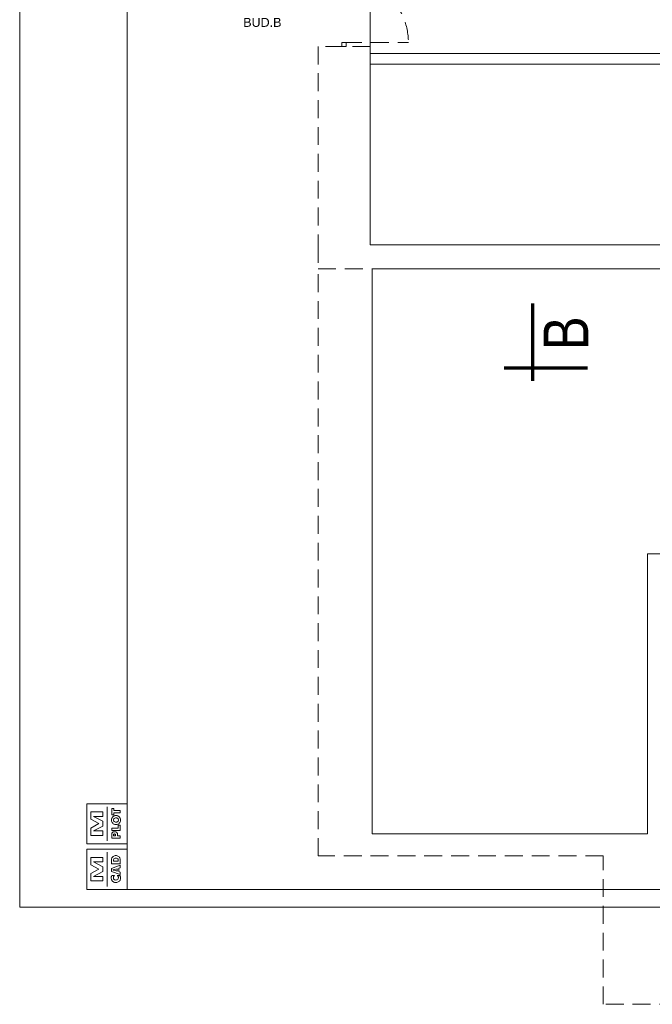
# Model space of a CAD drawing. Header units: millimetres. Extents: x 4946 to 18537, y -10559 to 785.
# Tile 1 of 74: x 4946 to 5830, y -2320 to -945. Entities that reach past the tile are written whole.
import ezdxf

# ---------------------------------------------------------------- set-up
doc = ezdxf.new("R2010")
doc.units = ezdxf.units.MM
doc.linetypes.add('DASHED', pattern=[0.75, 0.5, -0.25])
for name, color, linetype, lineweight in [('!MARIUSZ', 220, 'Continuous', 35), ('BA_txs', 2, 'Continuous', 18), ('M_Ramki do druku', 7, 'Continuous', 18), ('M_Ramki rysunków', 2, 'Continuous', 18), ('PG_WIDOKOWE_CIENKIE', 1, 'Continuous', 18)]:
    doc.layers.add(name, color=color, linetype=linetype, lineweight=lineweight)
doc.layers.add('PG_POMOCNICZNE', color=6, linetype='Continuous', lineweight=18, plot=False)
doc.styles.add('BIKTS', font='bikromsw.shx', dxfattribs={"width": 0.85})
doc.styles.get("Standard").update_dxf_attribs({"font": 'arial.ttf'})

# ---------------------------------------------------------------- blocks, each defined once
blk = doc.blocks.new('mcadram')
at = {"color": 0, "linetype": 'ByBlock'}
for points in [[(-11.21, 0), (-11.21, 11.21), (0, 11.21), (0, 0)], [(-6.78, 2.37), (-10.13, 2.37), (-10.13, 4.43), (-7.84, 5.67), (-10.13, 6.89), (-10.13, 8.96), (-6.78, 8.96), (-6.78, 7.68), (-9.42, 7.68), (-6.78, 6.32), (-6.78, 5), (-9.42, 3.65), (-6.78, 3.65)], [(-1.88, 7.19), (-4.38, 7.19), (-4.38, 7.71), (-4.37, 8.06), (-4.35, 8.34), (-4.32, 8.53), (-4.28, 8.69), (-4.22, 8.83), (-4.14, 8.96), (-4.02, 9.1), (-3.88, 9.22), (-3.72, 9.32), (-3.54, 9.39), (-3.34, 9.43), (-3.13, 9.44), (-2.91, 9.43), (-2.72, 9.39), (-2.54, 9.32), (-2.38, 9.22), (-2.23, 9.1), (-2.11, 8.96), (-2.04, 8.83), (-1.98, 8.7), (-1.93, 8.55), (-1.9, 8.36), (-1.89, 8.12), (-1.88, 7.83), (-1.88, 7.71)], [(-2.44, 7.87), (-2.44, 7.98), (-2.46, 8.22), (-2.51, 8.42), (-2.6, 8.57), (-2.74, 8.67), (-2.91, 8.73), (-3.13, 8.75), (-3.34, 8.73), (-3.52, 8.67), (-3.65, 8.56), (-3.74, 8.42), (-3.8, 8.22), (-3.82, 7.98), (-3.82, 7.86)], [(-1.88, 4.16), (-4.38, 5.02), (-4.38, 5.87), (-1.88, 6.73), (-1.88, 6.06), (-2.33, 5.93), (-2.33, 4.96), (-1.88, 4.83)], [(-2.81, 5.11), (-2.81, 5.79), (-3.64, 5.53), (-3.67, 5.52), (-3.71, 5.51), (-3.76, 5.5), (-3.82, 5.49), (-3.89, 5.47), (-3.97, 5.45), (-3.91, 5.43), (-3.85, 5.42), (-3.8, 5.4), (-3.74, 5.39), (-3.69, 5.38), (-3.64, 5.36)], [(-4.28, 3.85), (-3.53, 3.85), (-3.63, 3.75), (-3.7, 3.66), (-3.76, 3.57), (-3.8, 3.47), (-3.83, 3.37), (-3.83, 3.27), (-3.81, 3.09), (-3.75, 2.93), (-3.63, 2.8), (-3.49, 2.7), (-3.31, 2.64), (-3.11, 2.62), (-2.92, 2.64), (-2.76, 2.7), (-2.61, 2.8), (-2.5, 2.94), (-2.44, 3.09), (-2.42, 3.27), (-2.42, 3.38), (-2.45, 3.47), (-2.49, 3.57), (-2.55, 3.66), (-2.62, 3.76), (-2.72, 3.85), (-1.97, 3.85), (-1.92, 3.74), (-1.89, 3.63), (-1.85, 3.53), (-1.83, 3.42), (-1.82, 3.31), (-1.82, 3.2), (-1.82, 3.07), (-1.84, 2.94), (-1.86, 2.82), (-1.9, 2.71), (-1.95, 2.61), (-2.01, 2.51), (-2.15, 2.33), (-2.3, 2.19), (-2.48, 2.08), (-2.68, 2), (-2.89, 1.95), (-3.12, 1.93), (-3.31, 1.94), (-3.48, 1.97), (-3.65, 2.03), (-3.8, 2.1), (-3.94, 2.19), (-4.07, 2.31), (-4.18, 2.43), (-4.27, 2.56), (-4.34, 2.71), (-4.39, 2.86), (-4.42, 3.03), (-4.43, 3.2), (-4.43, 3.31), (-4.42, 3.42), (-4.4, 3.53), (-4.37, 3.63), (-4.33, 3.74)]]:
    blk.add_lwpolyline(points, close=True, dxfattribs=at)
blk.add_lwpolyline([(-5.6, 0.82), (-5.6, 10.39)], dxfattribs=at)
blk = doc.blocks.new('mplotram')
at = {"color": 0, "linetype": 'ByBlock', "lineweight": -2}
for points in [[(-11.21, 0), (-11.21, 11.21), (0, 11.21), (0, 0)], [(-6.78, 2.37), (-10.13, 2.37), (-10.13, 4.43), (-7.84, 5.67), (-10.13, 6.89), (-10.13, 8.96), (-6.78, 8.96), (-6.78, 7.68), (-9.42, 7.68), (-6.78, 6.32), (-6.78, 5), (-9.42, 3.65), (-6.78, 3.65)], [(-1.88, 8.66), (-3.72, 8.66), (-3.72, 8.12), (-4.29, 8.12), (-4.29, 9.86), (-3.72, 9.86), (-3.72, 9.32), (-1.88, 9.32)], [(-3.08, 7.96), (-2.91, 7.95), (-2.75, 7.92), (-2.59, 7.87), (-2.45, 7.79), (-2.31, 7.7), (-2.19, 7.59), (-2.08, 7.46), (-1.99, 7.32), (-1.91, 7.17), (-1.86, 7.01), (-1.83, 6.84), (-1.82, 6.67), (-1.83, 6.5), (-1.86, 6.34), (-1.91, 6.18), (-1.99, 6.02), (-2.08, 5.89), (-2.19, 5.76), (-2.31, 5.65), (-2.45, 5.55), (-2.6, 5.48), (-2.75, 5.42), (-2.91, 5.39), (-3.08, 5.38), (-3.25, 5.39), (-3.41, 5.42), (-3.57, 5.48), (-3.72, 5.55), (-3.85, 5.65), (-3.98, 5.76), (-4.09, 5.89), (-4.18, 6.02), (-4.25, 6.18), (-4.31, 6.34), (-4.34, 6.5), (-4.35, 6.67), (-4.34, 6.84), (-4.31, 7.01), (-4.25, 7.17), (-4.18, 7.32), (-4.09, 7.46), (-3.98, 7.59), (-3.85, 7.7), (-3.72, 7.79), (-3.57, 7.87), (-3.41, 7.92), (-3.25, 7.95)], [(-2.37, 6.67), (-2.4, 6.84), (-2.46, 7), (-2.57, 7.12), (-2.72, 7.22), (-2.89, 7.28), (-3.08, 7.3), (-3.27, 7.28), (-3.44, 7.22), (-3.59, 7.12), (-3.7, 6.99), (-3.77, 6.84), (-3.79, 6.67), (-3.77, 6.5), (-3.7, 6.35), (-3.59, 6.22), (-3.44, 6.12), (-3.27, 6.06), (-3.08, 6.04), (-2.89, 6.06), (-2.72, 6.12), (-2.57, 6.22), (-2.46, 6.35), (-2.39, 6.5)], [(-1.88, 3.74), (-4.29, 3.74), (-4.29, 4.4), (-2.44, 4.4), (-2.44, 5.22), (-1.88, 5.22)], [(-1.88, 2.22), (-1.88, 1.6), (-4.29, 1.6), (-4.29, 2.29), (-4.29, 2.53), (-4.28, 2.72), (-4.26, 2.86), (-4.22, 2.96), (-4.18, 3.05), (-4.12, 3.14), (-4.04, 3.22), (-3.95, 3.29), (-3.84, 3.34), (-3.73, 3.38), (-3.61, 3.4), (-3.47, 3.41), (-3.34, 3.4), (-3.21, 3.38), (-3.09, 3.34), (-2.99, 3.29), (-2.9, 3.22), (-2.82, 3.14), (-2.78, 3.06), (-2.74, 2.98), (-2.71, 2.89), (-2.69, 2.78), (-2.68, 2.64), (-2.68, 2.45), (-2.68, 2.34), (-2.68, 2.22)], [(-3.21, 2.22), (-3.21, 2.34), (-3.21, 2.49), (-3.24, 2.6), (-3.27, 2.68), (-3.33, 2.73), (-3.4, 2.76), (-3.49, 2.77), (-3.59, 2.76), (-3.66, 2.73), (-3.71, 2.68), (-3.75, 2.6), (-3.77, 2.49), (-3.77, 2.35), (-3.77, 2.22)]]:
    blk.add_lwpolyline(points, close=True, dxfattribs=at)
blk.add_lwpolyline([(-5.6, 0.82), (-5.6, 10.39)], dxfattribs=at)
blk = doc.blocks.new('mcad_logo_ram')
at = {"layer": 'M_Ramki rysunków', "color": 0, "linetype": 'ByBlock', "lineweight": -2, "rotation": 270}
for name, p in [('mcadram', (0, 0)), ('mplotram', (12.71, 0))]:
    blk.add_blockref(name, p, dxfattribs=at)
blk = doc.blocks.new('Znacznik_narozny')
at = {"layer": 'M_Ramki do druku', "lineweight": -2}
blk.add_lwpolyline([(0, -20), (0, 0), (20, 0)], dxfattribs=at)
blk = doc.blocks.new('*U352')
at = {"layer": 'M_Ramki rysunków'}
blk.add_lwpolyline([(30, 5), (30, 589), (835, 589), (835, 5)], close=True, dxfattribs=at)
at = {"layer": 'M_Ramki do druku', "lineweight": -2, "xscale": -1, "rotation": 180}
blk.add_blockref('Znacznik_narozny', (0, 0), dxfattribs=at)
at = {"layer": 'M_Ramki rysunków', "color": 0, "linetype": 'ByBlock', "lineweight": -2, "rotation": 90}
blk.add_blockref('mcad_logo_ram', (30, 5), dxfattribs=at)

msp = doc.modelspace()

# ---------------------------------------------------------------- linework, layer by layer
at = {"layer": '!MARIUSZ', "color": 18, "linetype": 'DASHED', "lineweight": 0, "ltscale": 50, "true_color": 0x000000}
for p, q in [((5396.3, -977.05), (5402.3, -977.05)), ((5396.3, -982.55), (5396.3, -977.05)), ((5402.3, -982.55), (5396.3, -982.55)), ((5402.3, -977.05), (5402.3, -982.55)), ((5363.05, -2113.1), (5363.05, -1293.31)), ((5438.55, -1293.31), (5438.55, -2082.31)), ((5823.55, -2082.31), (5823.55, -1691.31)), ((5823.55, -1691.31), (5861.05, -1691.31)), ((5438.55, -2082.31), (5823.55, -2082.31)), ((5761.55, -2113.1), (5363.05, -2113.1)), ((5761.55, -2320.31), (5761.55, -2113.1)), ((5865.05, -2320.31), (5761.55, -2320.31))]:
    msp.add_line(p, q, dxfattribs=at)
at = {"layer": '!MARIUSZ', "color": 18, "linetype": 'DASHED', "lineweight": 0, "ltscale": 50, "true_color": 0x000000, "extrusion": (0, 0, -1)}
msp.add_line((5399.3, -977.05), (5489.3, -977.05), dxfattribs=at)
at = {"layer": '!MARIUSZ', "color": 18, "linetype": 'DASHED', "lineweight": 0, "ltscale": 50, "true_color": 0x000000}
msp.add_lwpolyline([(6038.55, -1170.81), (5867.55, -1170.81), (5867.55, -1259.81), (5436.05, -1259.81), (5436.05, -982.55), (5363.05, -982.55), (5363.05, -1259.81), (5363.05, -1293.31), (5997.55, -1293.31), (5997.55, -1735.31), (6084.55, -1735.31)], dxfattribs=at)
msp.add_lwpolyline([(5887.05, -992.31), (5436.05, -992.31), (5436.05, -1007.31), (5887.05, -1007.31)], close=True, dxfattribs=at)
at = {"layer": '!MARIUSZ', "color": 18, "linetype": 'DASHED', "lineweight": 0, "ltscale": 50, "true_color": 0x000000, "extrusion": (0, 0, -1)}
msp.add_ellipse((5399.3, -977.05), major_axis=(-63.64, 63.64), ratio=1, start_param=0.7853982, end_param=2.3561945, dxfattribs=at)
at = {"layer": 'Defpoints', "color": 6, "lineweight": 18}
msp.add_lwpolyline([(4946.25, -699.84), (7046.25, -699.84), (7046.25, -2184.84), (4946.25, -2184.84)], close=True, dxfattribs=at)
at = {"layer": 'PG_POMOCNICZNE'}
for points in [[(6084.55, -862.31), (6084.55, -962.31), (6038.55, -962.31), (6038.55, -992.31), (5986.05, -992.31), (5986.05, -1007.31), (5890.55, -1007.31), (5890.55, -992.31), (5436.05, -992.31), (5436.05, -871.31), (5447.55, -871.31), (5447.55, -856.31), (5564.05, -856.31), (5564.05, -871.31), (5885.55, -871.31), (5885.55, -862.31), (6084.55, -862.31)], [(5436.05, -1007.31), (6038.55, -1007.31), (6038.55, -1170.81), (5867.55, -1170.81), (5867.55, -1259.81), (5436.05, -1259.81), (5436.05, -1007.31)], [(5438.55, -1293.31), (5997.55, -1293.31), (5997.55, -1691.31), (5823.55, -1691.31), (5823.55, -2082.31), (5438.55, -2082.31), (5438.55, -1293.31)]]:
    msp.add_lwpolyline(points, dxfattribs=at)
at = {"layer": 'PG_WIDOKOWE_CIENKIE', "color": 18, "lineweight": 70, "true_color": 0x000000}
for p, q in [((5663.15, -1449.45), (5663.15, -1341.45)), ((5739.65, -1431.95), (5623.15, -1431.95))]:
    msp.add_line(p, q, dxfattribs=at)

# ---------------------------------------------------------------- block references
at = {"layer": 'M_Ramki do druku', "xscale": 5, "yscale": 5, "zscale": 5}
msp.add_blockref('*U352', (4946.25, -2184.84), dxfattribs=at)

# ---------------------------------------------------------------- texts
at = {"layer": 'BA_txs', "color": 18, "true_color": 0x000000, "style": 'BIKTS', "width": 0.85}
msp.add_text('B', height=62.5, rotation=90, dxfattribs=at).set_placement((5740.65, -1406.87))
at = {"layer": 'BA_txs', "color": 18, "true_color": 0x000000, "insert": (5258.59, -901.02), "char_height": 12.5, "attachment_point": 1}
msp.add_mtext_dynamic_manual_height_columns('PRZEJŚCIE\\PPARTER\\PBUD.B', width=398.1585, gutter_width=12.5, heights=[0], dxfattribs=at)

doc.saveas('drawing.dxf')
